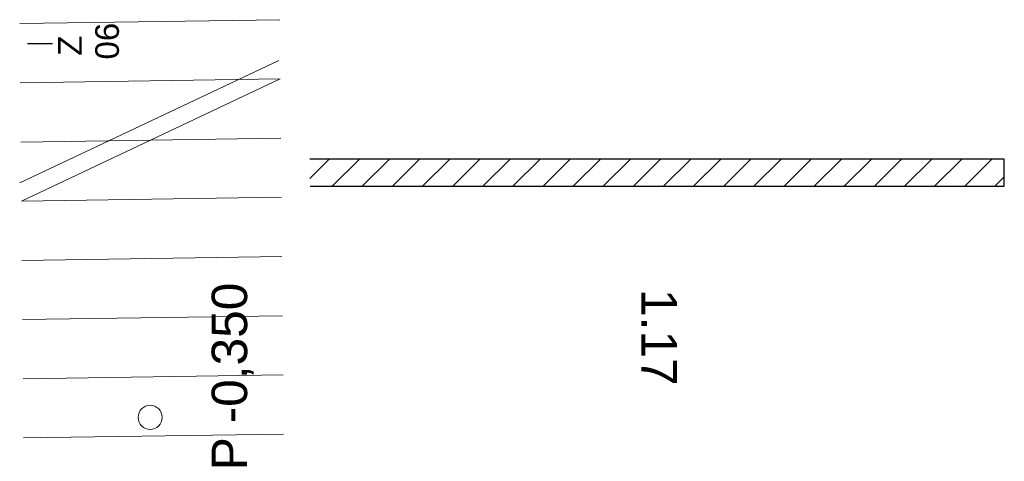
# Model space of a CAD drawing. Header units: millimetres. Extents: x 126830 to 197420, y -10585 to 21156.
# Tile 49 of 100: x 145526 to 149686, y 19170 to 21034. Entities that reach past the tile are written whole.
import ezdxf

# ---------------------------------------------------------------- set-up
doc = ezdxf.new("R2010")
doc.units = ezdxf.units.MM
doc.header["$MEASUREMENT"] = 0
doc.linetypes.add('Wipeout_Contour', pattern=[1000, 0, -1000])
for name, color, linetype in [('2D prvky - obecné', 7, 'Continuous'), ('Anotace - SP', 7, 'Continuous'), ('Kresby a obrázky', 7, 'Continuous'), ('Nové_Konstrukce - nosné', 7, 'Continuous'), ('Nové_Popis', 7, 'Continuous'), ('Nové_Popis_CZ', 7, 'Continuous'), ('Nové_Výplně – Řezové', 7, 'Continuous'), ('Nové_Zóny', 7, 'Continuous')]:
    doc.layers.add(name, color=color, linetype=linetype)
doc.styles.add('GENEROVANÝ_STYL_1', font='txt')

msp = doc.modelspace()

# ---------------------------------------------------------------- linework, layer by layer
at = {"layer": '2D prvky - obecné', "color": 8, "linetype": 'Continuous', "lineweight": 13}
for p, q in [((146620, 20861.2), (145526.2, 20344.9)), ((146626.6, 20783.9), (145532.7, 20267.6))]:
    msp.add_line(p, q, dxfattribs=at)
at = {"layer": 'Kresby a obrázky', "color": 7, "linetype": 'Continuous', "lineweight": 13}
for p, q in [((145525.6, 21017.3), (146624.2, 21033.8)), ((145528, 20767.4), (146626.6, 20783.9)), ((145530.4, 20517.5), (146629, 20534)), ((145532.7, 20267.6), (146631.4, 20284.1)), ((145535.1, 20017.6), (146633.8, 20034.1)), ((145537.5, 19767.7), (146636.2, 19784.2)), ((145539.9, 19517.8), (146638.6, 19534.3)), ((145542.3, 19267.9), (146641, 19284.4))]:
    msp.add_line(p, q, dxfattribs=at)
at = {"layer": 'Kresby a obrázky', "color": 8, "linetype": 'Continuous', "lineweight": 13}
msp.add_circle((146076.9, 19354.9), 51, dxfattribs=at)
at = {"layer": 'Nové_Popis', "color": 1, "linetype": 'Continuous', "lineweight": 25}
msp.add_line((145664.9, 20931.3), (145559.2, 20931.3), dxfattribs=at)

# ---------------------------------------------------------------- texts
at = {"layer": 'Anotace - SP', "color": 154, "linetype": 'Continuous', "lineweight": 13, "insert": (146425.7, 19527.7), "char_height": 150, "attachment_point": 5, "rotation": 90, "style": 'GENEROVANÝ_STYL_1'}
msp.add_mtext('\\A1;{\\pqc;\\fArial|b0|i0|c238|p38;P \\fArial|b0|i0|c238|p38;-0,350}', dxfattribs=at)
at = {"layer": 'Nové_Popis_CZ', "color": 1, "linetype": 'Continuous', "lineweight": 25, "insert": (145817.2, 20924), "char_height": 100, "attachment_point": 5, "rotation": 90, "line_spacing_factor": 0.940294, "style": 'GENEROVANÝ_STYL_1'}
msp.add_mtext('\\A1;{\\pqc;\\fArial|b0|i0|c238|p38;Z\\P\\pqc;\\fArial|b0|i0|c238|p38; \\fArial|b0|i0|c238|p38;06}', dxfattribs=at)
at = {"layer": 'Nové_Zóny', "color": 1, "linetype": 'Continuous', "lineweight": 25, "char_height": 150, "attachment_point": 2, "rotation": 270, "style": 'GENEROVANÝ_STYL_1'}
for s, insert in [('\\A1;{\\pqc;\\pt0;\\fArial|b0|i0|c238|p38;1.17}', (148302.7, 19692.9)), ('\\A1;{\\pqc;\\pt0;\\fArial|b0|i0|c238|p38;}', (148337, 19493.4))]:
    msp.add_mtext(s, dxfattribs=dict(at, insert=insert))

# ---------------------------------------------------------------- wipeouts: each hides what was drawn before it
at = {"color": 254, "linetype": 'Wipeout_Contour', "lineweight": 0, "ltscale": 598459.086779}
msp.add_wipeout([(146752.4, 20330.6), (149686.2, 20330.6), (149686.2, 20445.6), (146751.1, 20445.6)], dxfattribs=at).dxf.layer = 'Nové_Výplně – Řezové'

# ---------------------------------------------------------------- next in the draw order: hatches: boundary and pattern name
at = {"layer": 'Nové_Výplně – Řezové', "linetype": 'Continuous', "lineweight": 20, "true_color": 0xffaaaa}
h = msp.add_hatch(dxfattribs=at)
h.set_pattern_fill('Zdivo___lehčené_tvárnice_7A', color=21, style=0, pattern_type=2)
h.set_pattern_definition([(45, (0, 0), (-63.63961, 63.63961), [])])
h.paths.add_polyline_path([(146752.4, 20330.6), (149686.2, 20330.6), (149686.2, 20445.6), (146751.1, 20445.6)])

# ---------------------------------------------------------------- next in the draw order: linework, layer by layer
at = {"layer": 'Nové_Konstrukce - nosné', "color": 1, "linetype": 'Continuous', "lineweight": 25}
for points in [[(149686.2, 20445.6), (146751.1, 20445.6)], [(149686.2, 20330.6), (149686.2, 20445.6)], [(146752.4, 20330.6), (149686.2, 20330.6)]]:
    msp.add_lwpolyline(points, dxfattribs=at)

doc.saveas('drawing.dxf')
